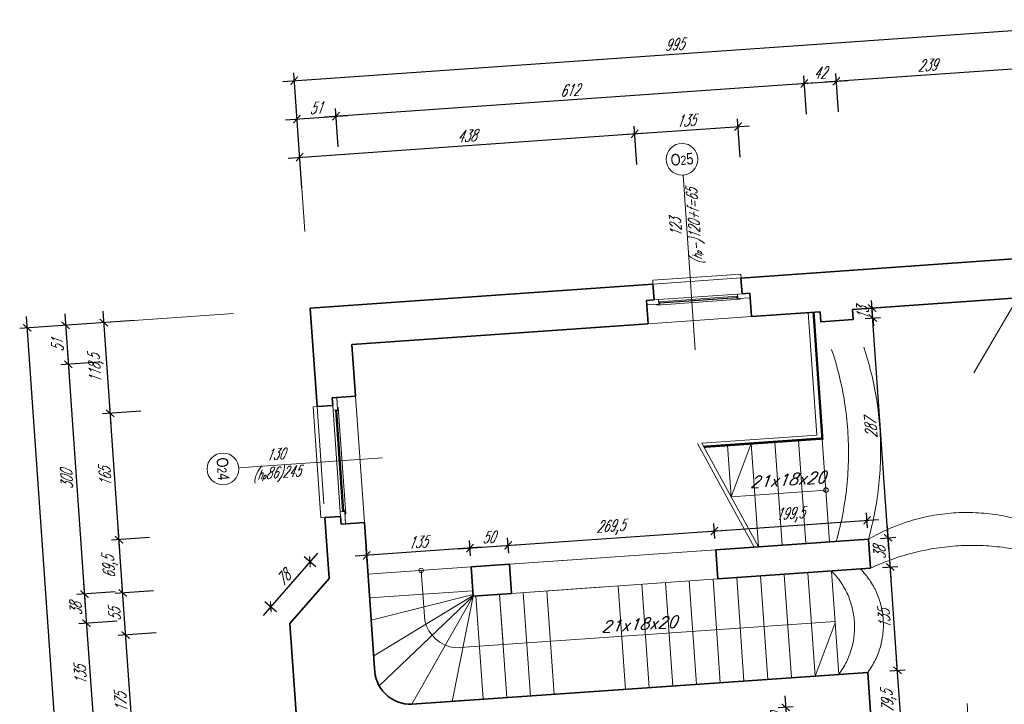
# Model space of a CAD drawing. Header units: millimetres. Extents: x 402 to 79005, y -7782 to 89952.
# Tile 160 of 256: x 21486 to 22769, y 32307 to 33199. Entities that reach past the tile are written whole.
import ezdxf

# ---------------------------------------------------------------- set-up
doc = ezdxf.new("R2010")
doc.units = ezdxf.units.MM
doc.header["$LTSCALE"] = 10
doc.linetypes.add('ACAD_ISO03W100', pattern=[30, 12, -18])
doc.linetypes.add('DASHED', pattern=[19.05, 12.7, -6.35])
doc.layers.get('0').update_dxf_attribs({"lineweight": 0})
doc.layers.get('Defpoints').update_dxf_attribs({"color": 253})
for name, color, linetype, lineweight in [('01 parter - ściany', 253, 'Continuous', 35), ('03-01_okna', 253, 'Continuous', 15), ('03_drzwi', 253, 'Continuous', 15), ('04-1_widok', 253, 'Continuous', 5), ('04-2_nad', 253, 'DASHED', 5), ('05-01_wymiary', 253, 'Continuous', 5), ('05-03_opis', 253, 'Continuous', 5), ('inw03-02_schody', 253, 'Continuous', 5), ('os', 253, 'ACAD_ISO03W100', 5)]:
    doc.layers.add(name, color=color, linetype=linetype, lineweight=lineweight)
doc.styles.add('ariel', font='ARIAL.TTF', dxfattribs={"width": 0.8})
doc.styles.add('ariel_wym', font='simplex.shx', dxfattribs={"width": 0.65, "oblique": 25})
doc.dimstyles.new('ariel 50', dxfattribs={"dimtxt": 15, "dimasz": 10, "dimexe": 10, "dimexo": 0, "dimgap": 5, "dimtad": 1, "dimdec": 1, "dimrnd": 0.5, "dimtxsty": 'ariel_wym', "dimblk": 'ARCHTICK', "dimcen": 2.5, "dimdle": 15, "dimazin": 0, "dimtfac": 1, "dimtdec": 1, "dimtix": 1, "dimtmove": 0, "dimatfit": 3, "dimldrblk": 'DOT', "dimfxl": 0, "dimarcsym": 0})
doc.dimstyles.new('ariel 50 wnętrze', dxfattribs={"dimtxt": 15, "dimasz": 10, "dimexe": 10, "dimexo": 0, "dimgap": 5, "dimtad": 1, "dimdec": 1, "dimrnd": 0.5, "dimtxsty": 'ariel_wym', "dimblk": 'ARCHTICK', "dimcen": 2.5, "dimdle": 15, "dimazin": 0, "dimtfac": 1, "dimtdec": 1, "dimtix": 1, "dimtmove": 0, "dimatfit": 3, "dimldrblk": 'DOT', "dimfxl": 0, "dimarcsym": 0})

# ---------------------------------------------------------------- blocks, each defined once
blk = doc.blocks.new('_ArchTick')
at = {"color": 0, "linetype": 'ByBlock', "const_width": 0.15}
blk.add_lwpolyline([(-0.5, -0.5), (0.5, 0.5)], dxfattribs=at)
blk = doc.blocks.new('*D1499')
at = {"layer": '05-01_wymiary', "color": 0, "lineweight": -2}
for p, q in [((21663.7, 32399.9), (21613.8, 32396.4)), ((21637.1, 32207.4), (21622.8, 32412.1)), ((21675.9, 32225.2), (21626.1, 32221.7))]:
    blk.add_line(p, q, dxfattribs=at)
at = {"layer": 'Defpoints', "color": 0}
for p in [(21837.9, 32412.1), (21623.8, 32397.1), (21917.1, 32242.1)]:
    blk.add_point(p, dxfattribs=at)
at = {"layer": '05-01_wymiary', "color": 0, "lineweight": -2, "xscale": 10, "yscale": 10, "zscale": 10}
for p, rotation in [((21623.8, 32397.1), 94.000000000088), ((21636, 32222.4), 274.000000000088)]:
    blk.add_blockref('_ArchTick', p, dxfattribs=dict(at, rotation=rotation))
at = {"layer": '05-01_wymiary', "color": 0, "insert": (21617.5, 32308.9), "char_height": 15, "attachment_point": 5, "rotation": 94, "style": 'ariel_wym'}
blk.add_mtext('175', dxfattribs=at)
blk = doc.blocks.new('_Dot')
at = {"color": 0, "linetype": 'ByBlock', "lineweight": -2}
blk.add_line((-0.5, 0), (-1, 0), dxfattribs=at)
at = {"color": 0, "linetype": 'ByBlock', "const_width": 0.5}
blk.add_lwpolyline([(-0.25, 0, 1), (0.25, 0, 1)], format="xyb", close=True, dxfattribs=at)
blk = doc.blocks.new('*D1500')
at = {"layer": '05-01_wymiary', "color": 0, "lineweight": -2}
for p, q in [((21624.9, 32382.2), (21618.9, 32467)), ((21659.9, 32454.8), (21610, 32451.3)), ((21663.7, 32399.9), (21613.8, 32396.4))]:
    blk.add_line(p, q, dxfattribs=at)
at = {"layer": 'Defpoints', "color": 0}
for p in [(21889, 32470.8), (21620, 32452), (21837.9, 32412.1)]:
    blk.add_point(p, dxfattribs=at)
at = {"layer": '05-01_wymiary', "color": 0, "lineweight": -2, "xscale": 10, "yscale": 10, "zscale": 10}
for p, rotation in [((21620, 32452), 94.00000000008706), ((21623.8, 32397.1), 274.0000000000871)]:
    blk.add_blockref('_ArchTick', p, dxfattribs=dict(at, rotation=rotation))
at = {"layer": '05-01_wymiary', "color": 0, "insert": (21609.4, 32423.7), "char_height": 15, "attachment_point": 5, "rotation": 94, "style": 'ariel_wym'}
blk.add_mtext('55', dxfattribs=at)
blk = doc.blocks.new('*D1501')
at = {"layer": '05-01_wymiary', "color": 0, "lineweight": -2}
for p, q in [((21621, 32437), (21614.1, 32536.3)), ((21655, 32524.1), (21605.2, 32520.6)), ((21659.9, 32454.8), (21610, 32451.3))]:
    blk.add_line(p, q, dxfattribs=at)
at = {"layer": 'Defpoints', "color": 0}
for p in [(21935, 32543.7), (21615.1, 32521.3), (21889, 32470.8)]:
    blk.add_point(p, dxfattribs=at)
at = {"layer": '05-01_wymiary', "color": 0, "lineweight": -2, "xscale": 10, "yscale": 10, "zscale": 10}
for p, rotation in [((21615.1, 32521.3), 94.00000000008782), ((21620, 32452), 274.0000000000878)]:
    blk.add_blockref('_ArchTick', p, dxfattribs=dict(at, rotation=rotation))
at = {"layer": '05-01_wymiary', "color": 0, "insert": (21603.7, 32485.7), "char_height": 15, "attachment_point": 5, "rotation": 94, "style": 'ariel_wym'}
blk.add_mtext('69,5', dxfattribs=at)
blk = doc.blocks.new('*D1502')
at = {"layer": '05-01_wymiary', "color": 0, "lineweight": -2}
for p, q in [((21616.2, 32506.4), (21602.6, 32700.9)), ((21643.5, 32688.7), (21593.6, 32685.2)), ((21655, 32524.1), (21605.2, 32520.6))]:
    blk.add_line(p, q, dxfattribs=at)
at = {"layer": 'Defpoints', "color": 0}
for p in [(21923.5, 32708.3), (21603.6, 32685.9), (21935, 32543.7)]:
    blk.add_point(p, dxfattribs=at)
at = {"layer": '05-01_wymiary', "color": 0, "lineweight": -2, "xscale": 10, "yscale": 10, "zscale": 10}
for p, rotation in [((21603.6, 32685.9), 94.00000000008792), ((21615.1, 32521.3), 274.0000000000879)]:
    blk.add_blockref('_ArchTick', p, dxfattribs=dict(at, rotation=rotation))
at = {"layer": '05-01_wymiary', "color": 0, "insert": (21596.9, 32602.8), "char_height": 15, "attachment_point": 5, "rotation": 94, "style": 'ariel_wym'}
blk.add_mtext('165', dxfattribs=at)
blk = doc.blocks.new('*D1503')
at = {"layer": '05-01_wymiary', "color": 0, "lineweight": -2}
for p, q in [((21604.7, 32671), (21594.3, 32819.1)), ((21635.3, 32806.9), (21585.4, 32803.4)), ((21643.5, 32688.7), (21593.6, 32685.2))]:
    blk.add_line(p, q, dxfattribs=at)
at = {"layer": 'Defpoints', "color": 0}
for p in [(21864.3, 32822.9), (21595.4, 32804.1), (21923.5, 32708.3)]:
    blk.add_point(p, dxfattribs=at)
at = {"layer": '05-01_wymiary', "color": 0, "lineweight": -2, "xscale": 10, "yscale": 10, "zscale": 10}
for p, rotation in [((21595.4, 32804.1), 94.00000000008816), ((21603.6, 32685.9), 274.0000000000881)]:
    blk.add_blockref('_ArchTick', p, dxfattribs=dict(at, rotation=rotation))
at = {"layer": '05-01_wymiary', "color": 0, "insert": (21585.6, 32744.1), "char_height": 15, "attachment_point": 5, "rotation": 94, "style": 'ariel_wym'}
blk.add_mtext('118,5', dxfattribs=at)
blk = doc.blocks.new('*D1504')
at = {"layer": '05-01_wymiary', "color": 0, "lineweight": -2}
for p, q in [((21544.4, 32815.6), (21550.1, 32734.8)), ((21585.4, 32803.4), (21535.5, 32799.9)), ((21588.9, 32752.6), (21539.1, 32749.1))]:
    blk.add_line(p, q, dxfattribs=at)
at = {"layer": 'Defpoints', "color": 0}
for p in [(21864.3, 32822.9), (21918.8, 32775.6), (21549, 32749.8)]:
    blk.add_point(p, dxfattribs=at)
at = {"layer": '05-01_wymiary', "color": 0, "lineweight": -2, "xscale": 10, "yscale": 10, "zscale": 10}
for p, rotation in [((21545.5, 32800.6), 94.00000000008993), ((21549, 32749.8), 274.0000000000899)]:
    blk.add_blockref('_ArchTick', p, dxfattribs=dict(at, rotation=rotation))
at = {"layer": '05-01_wymiary', "color": 0, "insert": (21534.8, 32774.3), "char_height": 15, "attachment_point": 5, "rotation": 94, "style": 'ariel_wym'}
blk.add_mtext('51', dxfattribs=at)
blk = doc.blocks.new('*D1505')
at = {"layer": '05-01_wymiary', "color": 0, "lineweight": -2}
for p, q in [((21548, 32764.7), (21571, 32435.5)), ((21588.9, 32752.6), (21539.1, 32749.1)), ((21609.9, 32453.3), (21560, 32449.8))]:
    blk.add_line(p, q, dxfattribs=at)
at = {"layer": 'Defpoints', "color": 0}
for p in [(21918.8, 32775.6), (22074.4, 32485.8), (21570, 32450.5)]:
    blk.add_point(p, dxfattribs=at)
at = {"layer": '05-01_wymiary', "color": 0, "lineweight": -2, "xscale": 10, "yscale": 10, "zscale": 10}
for p, rotation in [((21549, 32749.8), 94.00000000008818), ((21570, 32450.5), 274.0000000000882)]:
    blk.add_blockref('_ArchTick', p, dxfattribs=dict(at, rotation=rotation))
at = {"layer": '05-01_wymiary', "color": 0, "insert": (21547, 32599.3), "char_height": 15, "attachment_point": 5, "rotation": 94, "style": 'ariel_wym'}
blk.add_mtext('300', dxfattribs=at)
blk = doc.blocks.new('*D1506')
at = {"layer": '05-01_wymiary', "color": 0, "lineweight": -2}
for p, q in [((21568.9, 32465.5), (21573.7, 32397.6)), ((21609.9, 32453.3), (21560, 32449.8)), ((21612.5, 32415.4), (21562.6, 32411.9))]:
    blk.add_line(p, q, dxfattribs=at)
at = {"layer": 'Defpoints', "color": 0}
for p in [(22074.4, 32485.8), (22080.3, 32448.1), (21572.6, 32412.6)]:
    blk.add_point(p, dxfattribs=at)
at = {"layer": '05-01_wymiary', "color": 0, "lineweight": -2, "xscale": 10, "yscale": 10, "zscale": 10}
for p, rotation in [((21570, 32450.5), 94.00000000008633), ((21572.6, 32412.6), 274.0000000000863)]:
    blk.add_blockref('_ArchTick', p, dxfattribs=dict(at, rotation=rotation))
at = {"layer": '05-01_wymiary', "color": 0, "insert": (21558.8, 32430.7), "char_height": 15, "attachment_point": 5, "rotation": 94, "style": 'ariel_wym'}
blk.add_mtext('38', dxfattribs=at)
blk = doc.blocks.new('*D1507')
at = {"layer": '05-01_wymiary', "color": 0, "lineweight": -2}
for p, q in [((21571.6, 32427.6), (21583.1, 32263)), ((21612.5, 32415.4), (21562.6, 32411.9)), ((21621.9, 32280.7), (21572.1, 32277.2))]:
    blk.add_line(p, q, dxfattribs=at)
at = {"layer": 'Defpoints', "color": 0}
for p in [(22080.3, 32448.1), (21996.7, 32306.9), (21582, 32277.9)]:
    blk.add_point(p, dxfattribs=at)
at = {"layer": '05-01_wymiary', "color": 0, "lineweight": -2, "xscale": 10, "yscale": 10, "zscale": 10}
for p, rotation in [((21572.6, 32412.6), 94.00000000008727), ((21582, 32277.9), 274.0000000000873)]:
    blk.add_blockref('_ArchTick', p, dxfattribs=dict(at, rotation=rotation))
at = {"layer": '05-01_wymiary', "color": 0, "insert": (21564.9, 32344.4), "char_height": 15, "attachment_point": 5, "rotation": 94, "style": 'ariel_wym'}
blk.add_mtext('135', dxfattribs=at)
blk = doc.blocks.new('*D1529')
at = {"layer": '05-01_wymiary', "color": 0, "lineweight": -2}
for p, q in [((21803.8, 28390.3), (21494.6, 32812.1)), ((21535.5, 32799.9), (21485.6, 32796.5)), ((21842.6, 28408), (21792.7, 28404.5))]:
    blk.add_line(p, q, dxfattribs=at)
at = {"layer": 'Defpoints', "color": 0}
for p in [(21864.3, 32822.9), (21495.6, 32797.2), (22246.2, 28436.2)]:
    blk.add_point(p, dxfattribs=at)
at = {"layer": '05-01_wymiary', "color": 0, "lineweight": -2, "xscale": 10, "yscale": 10, "zscale": 10}
for p, rotation in [((21495.6, 32797.2), 94.00000000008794), ((21802.7, 28405.2), 274.0000000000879)]:
    blk.add_blockref('_ArchTick', p, dxfattribs=dict(at, rotation=rotation))
at = {"layer": '05-01_wymiary', "color": 0, "insert": (21635.3, 30600.2), "char_height": 15, "attachment_point": 5, "rotation": 94, "style": 'ariel_wym'}
blk.add_mtext('4402,5', dxfattribs=at)
blk = doc.blocks.new('*D1530')
at = {"layer": '05-01_wymiary', "color": 0, "lineweight": -2}
for p, q in [((22290.3, 33010.2), (22286.8, 33060.1)), ((21835.6, 33018.5), (22302.5, 33051.2)), ((21853.4, 32979.7), (21849.9, 33029.5))]:
    blk.add_line(p, q, dxfattribs=at)
at = {"layer": 'Defpoints', "color": 0}
for p in [(22287.5, 33050.1), (21864.3, 32822.9), (22304.8, 32802.6)]:
    blk.add_point(p, dxfattribs=at)
at = {"layer": '05-01_wymiary', "color": 0, "lineweight": -2, "xscale": 10, "yscale": 10, "zscale": 10}
for p, rotation in [((22287.5, 33050.1), 3.999999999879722), ((21850.6, 33019.6), 183.9999999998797)]:
    blk.add_blockref('_ArchTick', p, dxfattribs=dict(at, rotation=rotation))
at = {"layer": '05-01_wymiary', "color": 0, "insert": (22068.2, 33047.3), "char_height": 15, "attachment_point": 5, "rotation": 4, "style": 'ariel_wym'}
blk.add_mtext('438', dxfattribs=at)
blk = doc.blocks.new('*D1531')
at = {"layer": '05-01_wymiary', "color": 0, "lineweight": -2}
for p, q in [((22425, 33019.6), (22421.5, 33069.5)), ((22272.6, 33049.1), (22437.2, 33060.6)), ((22290.3, 33010.2), (22286.8, 33060.1))]:
    blk.add_line(p, q, dxfattribs=at)
at = {"layer": 'Defpoints', "color": 0}
for p in [(22422.2, 33059.5), (22439.5, 32812), (22304.8, 32802.6)]:
    blk.add_point(p, dxfattribs=at)
at = {"layer": '05-01_wymiary', "color": 0, "lineweight": -2, "xscale": 10, "yscale": 10, "zscale": 10}
for p, rotation in [((22287.5, 33050.1), 183.9999999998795), ((22422.2, 33059.5), 3.99999999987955)]:
    blk.add_blockref('_ArchTick', p, dxfattribs=dict(at, rotation=rotation))
at = {"layer": '05-01_wymiary', "color": 0, "insert": (22354, 33067.3), "char_height": 15, "attachment_point": 5, "rotation": 4, "style": 'ariel_wym'}
blk.add_mtext('135', dxfattribs=at)
blk = doc.blocks.new('*D1533')
at = {"layer": '05-01_wymiary', "color": 0, "lineweight": -2}
for p, q in [((21900.8, 33033.1), (21897.3, 33083)), ((21832.1, 33068.4), (21912.9, 33074)), ((21849.9, 33029.5), (21846.4, 33079.4))]:
    blk.add_line(p, q, dxfattribs=at)
at = {"layer": 'Defpoints', "color": 0}
for p in [(21898, 33073), (21864.3, 32822.9), (21918.8, 32775.6)]:
    blk.add_point(p, dxfattribs=at)
at = {"layer": '05-01_wymiary', "color": 0, "lineweight": -2, "xscale": 10, "yscale": 10, "zscale": 10}
for p, rotation in [((21847.1, 33069.4), 183.9999999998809), ((21898, 33073), 3.999999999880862)]:
    blk.add_blockref('_ArchTick', p, dxfattribs=dict(at, rotation=rotation))
at = {"layer": '05-01_wymiary', "color": 0, "insert": (21871.7, 33083.7), "char_height": 15, "attachment_point": 5, "rotation": 4, "style": 'ariel_wym'}
blk.add_mtext('51', dxfattribs=at)
blk = doc.blocks.new('*D1534')
at = {"layer": '05-01_wymiary', "color": 0, "lineweight": -2}
for p, q in [((22511.3, 33075.8), (22507.8, 33125.7)), ((21883, 33072), (22523.4, 33116.7)), ((21900.8, 33033.1), (21897.3, 33083))]:
    blk.add_line(p, q, dxfattribs=at)
at = {"layer": 'Defpoints', "color": 0}
for p in [(22508.5, 33115.7), (22529.3, 32818.3), (21918.8, 32775.6)]:
    blk.add_point(p, dxfattribs=at)
at = {"layer": '05-01_wymiary', "color": 0, "lineweight": -2, "xscale": 10, "yscale": 10, "zscale": 10}
for p, rotation in [((22508.5, 33115.7), 3.99999999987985), ((21898, 33073), 183.9999999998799)]:
    blk.add_blockref('_ArchTick', p, dxfattribs=dict(at, rotation=rotation))
at = {"layer": '05-01_wymiary', "color": 0, "insert": (22202.4, 33106.8), "char_height": 15, "attachment_point": 5, "rotation": 4, "style": 'ariel_wym'}
blk.add_mtext('612', dxfattribs=at)
blk = doc.blocks.new('*D1535')
at = {"layer": '05-01_wymiary', "color": 0, "lineweight": -2}
for p, q in [((22493.5, 33114.6), (22565.3, 33119.7)), ((22511.3, 33075.8), (22507.8, 33125.7)), ((22553.2, 33078.7), (22549.7, 33128.6))]:
    blk.add_line(p, q, dxfattribs=at)
at = {"layer": 'Defpoints', "color": 0}
for p in [(22550.4, 33118.6), (22529.3, 32818.3), (22571.2, 32821.2)]:
    blk.add_point(p, dxfattribs=at)
at = {"layer": '05-01_wymiary', "color": 0, "lineweight": -2, "xscale": 10, "yscale": 10, "zscale": 10}
for p, rotation in [((22508.5, 33115.7), 183.9999999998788), ((22550.4, 33118.6), 3.999999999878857)]:
    blk.add_blockref('_ArchTick', p, dxfattribs=dict(at, rotation=rotation))
at = {"layer": '05-01_wymiary', "color": 0, "insert": (22528.6, 33129.6), "char_height": 15, "attachment_point": 5, "rotation": 4, "style": 'ariel_wym'}
blk.add_mtext('42', dxfattribs=at)
blk = doc.blocks.new('*D1536')
at = {"layer": '05-01_wymiary', "color": 0, "lineweight": -2}
for p, q in [((22791.6, 33095.4), (22788.1, 33145.3)), ((22535.4, 33117.6), (22803.8, 33136.3)), ((22553.2, 33078.7), (22549.7, 33128.6))]:
    blk.add_line(p, q, dxfattribs=at)
at = {"layer": 'Defpoints', "color": 0}
for p in [(22788.8, 33135.3), (22809.6, 32837.9), (22571.2, 32821.2)]:
    blk.add_point(p, dxfattribs=at)
at = {"layer": '05-01_wymiary', "color": 0, "lineweight": -2, "xscale": 10, "yscale": 10, "zscale": 10}
for p, rotation in [((22788.8, 33135.3), 3.999999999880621), ((22550.4, 33118.6), 183.9999999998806)]:
    blk.add_blockref('_ArchTick', p, dxfattribs=dict(at, rotation=rotation))
at = {"layer": '05-01_wymiary', "color": 0, "insert": (22668.7, 33139.4), "char_height": 15, "attachment_point": 5, "rotation": 4, "style": 'ariel_wym'}
blk.add_mtext('239', dxfattribs=at)
blk = doc.blocks.new('*D1538')
at = {"layer": '05-01_wymiary', "color": 0, "lineweight": -2}
for p, q in [((22839, 33148.8), (22835.5, 33198.7)), ((21828.7, 33118.3), (22851.2, 33189.8)), ((21846.4, 33079.4), (21842.9, 33129.3))]:
    blk.add_line(p, q, dxfattribs=at)
at = {"layer": 'Defpoints', "color": 0}
for p in [(22836.2, 33188.7), (22856.9, 32892.4), (21864.3, 32822.9)]:
    blk.add_point(p, dxfattribs=at)
at = {"layer": '05-01_wymiary', "color": 0, "lineweight": -2, "xscale": 10, "yscale": 10, "zscale": 10}
for p, rotation in [((22836.2, 33188.7), 3.999999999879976), ((21843.6, 33119.3), 183.9999999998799)]:
    blk.add_blockref('_ArchTick', p, dxfattribs=dict(at, rotation=rotation))
at = {"layer": '05-01_wymiary', "color": 0, "insert": (22339, 33166.5), "char_height": 15, "attachment_point": 5, "rotation": 4, "style": 'ariel_wym'}
blk.add_mtext('995', dxfattribs=at)
blk = doc.blocks.new('*D1666')
at = {"layer": '05-01_wymiary', "color": 0, "lineweight": -2}
for p, q in [((22636.6, 32256.9), (22628.9, 32366.2)), ((22620, 32350.5), (22639.9, 32351.9)), ((22625.5, 32271.1), (22645.5, 32272.5))]:
    blk.add_line(p, q, dxfattribs=at)
at = {"layer": 'Defpoints', "color": 0}
for p in [(22630, 32351.2), (22591.2, 32348.5), (22613.2, 32270.3)]:
    blk.add_point(p, dxfattribs=at)
at = {"layer": '05-01_wymiary', "color": 0, "lineweight": -2, "xscale": 10, "yscale": 10, "zscale": 10}
for p, rotation in [((22630, 32351.2), 94.00000000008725), ((22635.5, 32271.8), 274.0000000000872)]:
    blk.add_blockref('_ArchTick', p, dxfattribs=dict(at, rotation=rotation))
at = {"layer": '05-01_wymiary', "color": 0, "insert": (22618.8, 32310.5), "char_height": 15, "attachment_point": 5, "rotation": 94, "style": 'ariel_wym'}
blk.add_mtext('79,5', dxfattribs=at)
blk = doc.blocks.new('*D1667')
at = {"layer": '05-01_wymiary', "color": 0, "lineweight": -2}
for p, q in [((22631, 32336.2), (22619.5, 32500.8)), ((22610.6, 32485.2), (22630.5, 32486.6)), ((22620, 32350.5), (22639.9, 32351.9))]:
    blk.add_line(p, q, dxfattribs=at)
at = {"layer": 'Defpoints', "color": 0}
for p in [(22594.8, 32484.1), (22620.5, 32485.9), (22591.2, 32348.5)]:
    blk.add_point(p, dxfattribs=at)
at = {"layer": '05-01_wymiary', "color": 0, "lineweight": -2, "xscale": 10, "yscale": 10, "zscale": 10}
for p, rotation in [((22620.5, 32485.9), 94.00000000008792), ((22630, 32351.2), 274.0000000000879)]:
    blk.add_blockref('_ArchTick', p, dxfattribs=dict(at, rotation=rotation))
at = {"layer": '05-01_wymiary', "color": 0, "insert": (22612.8, 32417.7), "char_height": 15, "attachment_point": 5, "rotation": 94, "style": 'ariel_wym'}
blk.add_mtext('135', dxfattribs=at)
blk = doc.blocks.new('*D1668')
at = {"layer": '05-01_wymiary', "color": 0, "lineweight": -2}
for p, q in [((22621.6, 32470.9), (22616.8, 32538.7)), ((22607.9, 32523.1), (22627.9, 32524.5)), ((22610.6, 32485.2), (22630.5, 32486.6))]:
    blk.add_line(p, q, dxfattribs=at)
at = {"layer": 'Defpoints', "color": 0}
for p in [(22592.1, 32522), (22617.9, 32523.8), (22594.8, 32484.1)]:
    blk.add_point(p, dxfattribs=at)
at = {"layer": '05-01_wymiary', "color": 0, "lineweight": -2, "xscale": 10, "yscale": 10, "zscale": 10}
for p, rotation in [((22617.9, 32523.8), 94.00000000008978), ((22620.5, 32485.9), 274.0000000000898)]:
    blk.add_blockref('_ArchTick', p, dxfattribs=dict(at, rotation=rotation))
at = {"layer": '05-01_wymiary', "color": 0, "insert": (22606.7, 32504), "char_height": 15, "attachment_point": 5, "rotation": 94, "style": 'ariel_wym'}
blk.add_mtext('38', dxfattribs=at)
blk = doc.blocks.new('*D1669')
at = {"layer": '05-01_wymiary', "color": 0, "lineweight": -2}
for p, q in [((22618.9, 32508.8), (22596.8, 32825)), ((22587.9, 32809.4), (22607.8, 32810.8)), ((22607.9, 32523.1), (22627.9, 32524.5))]:
    blk.add_line(p, q, dxfattribs=at)
at = {"layer": 'Defpoints', "color": 0}
for p in [(22572.1, 32808.3), (22597.9, 32810.1), (22592.1, 32522)]:
    blk.add_point(p, dxfattribs=at)
at = {"layer": '05-01_wymiary', "color": 0, "lineweight": -2, "xscale": 10, "yscale": 10, "zscale": 10}
for p, rotation in [((22597.9, 32810.1), 94.00000000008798), ((22617.9, 32523.8), 274.000000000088)]:
    blk.add_blockref('_ArchTick', p, dxfattribs=dict(at, rotation=rotation))
at = {"layer": '05-01_wymiary', "color": 0, "insert": (22595.4, 32666.1), "char_height": 15, "attachment_point": 5, "rotation": 94, "style": 'ariel_wym'}
blk.add_mtext('287', dxfattribs=at)
blk = doc.blocks.new('*D1670')
at = {"layer": '05-01_wymiary', "color": 0, "lineweight": -2}
for p, q in [((22587, 32822.4), (22606.9, 32823.7)), ((22597, 32823), (22596.3, 32833)), ((22587.9, 32809.4), (22607.8, 32810.8)), ((22597.9, 32810.1), (22597, 32823)), ((22597.9, 32810.1), (22598.6, 32800.1))]:
    blk.add_line(p, q, dxfattribs=at)
at = {"layer": 'Defpoints', "color": 0}
for p in [(22571.2, 32821.2), (22597, 32823), (22572.1, 32808.3)]:
    blk.add_point(p, dxfattribs=at)
at = {"layer": '05-01_wymiary', "color": 0, "lineweight": -2, "xscale": 10, "yscale": 10, "zscale": 10}
for p, rotation in [((22597, 32823), 274.00000000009), ((22597.9, 32810.1), 94.00000000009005)]:
    blk.add_blockref('_ArchTick', p, dxfattribs=dict(at, rotation=rotation))
at = {"layer": '05-01_wymiary', "color": 0, "insert": (22584.9, 32815.7), "char_height": 15, "attachment_point": 5, "rotation": 94, "style": 'ariel_wym'}
blk.add_mtext('13', dxfattribs=at)
blk = doc.blocks.new('*D1686')
at = {"layer": '05-01_wymiary', "color": 0, "lineweight": -2}
for p, q in [((22483.2, 32317.8), (22487.4, 32258)), ((22494.2, 32303.6), (22474.3, 32302.2)), ((22486.3, 32272.9), (22476.4, 32272.2))]:
    blk.add_line(p, q, dxfattribs=at)
at = {"layer": 'Defpoints', "color": 0}
for p in [(22516, 32305.1), (22486.3, 32272.9), (22486.3, 32272.9)]:
    blk.add_point(p, dxfattribs=at)
at = {"layer": '05-01_wymiary', "color": 0, "lineweight": -2, "xscale": 10, "yscale": 10, "zscale": 10}
for p, rotation in [((22484.3, 32302.9), 94.00000000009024), ((22486.3, 32272.9), 274.0000000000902)]:
    blk.add_blockref('_ArchTick', p, dxfattribs=dict(at, rotation=rotation))
at = {"layer": '05-01_wymiary', "color": 0, "insert": (22472.8, 32287), "char_height": 15, "attachment_point": 5, "rotation": 94, "style": 'ariel_wym'}
blk.add_mtext('30', dxfattribs=at)
blk = doc.blocks.new('*D1719')
at = {"layer": '05-01_wymiary', "color": 0, "lineweight": -2}
for p, q in [((22073.3, 32500.4), (22072, 32520.3)), ((22123.2, 32503.9), (22121.8, 32523.8)), ((22057.7, 32509.3), (22137.5, 32514.9))]:
    blk.add_line(p, q, dxfattribs=at)
at = {"layer": 'Defpoints', "color": 0}
for p in [(22122.5, 32513.9), (22074.4, 32485.8), (22124.2, 32489.3)]:
    blk.add_point(p, dxfattribs=at)
at = {"layer": '05-01_wymiary', "color": 0, "lineweight": -2, "xscale": 10, "yscale": 10, "zscale": 10}
for p, rotation in [((22072.7, 32510.4), 183.9999999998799), ((22122.5, 32513.9), 3.999999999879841)]:
    blk.add_blockref('_ArchTick', p, dxfattribs=dict(at, rotation=rotation))
at = {"layer": '05-01_wymiary', "color": 0, "insert": (22096.7, 32524.6), "char_height": 15, "attachment_point": 5, "rotation": 4, "style": 'ariel_wym'}
blk.add_mtext('50', dxfattribs=at)
blk = doc.blocks.new('*D1720')
at = {"layer": '05-01_wymiary', "color": 0, "lineweight": -2}
for p, q in [((22392, 32522.7), (22390.6, 32542.6)), ((22107.6, 32512.8), (22406.2, 32533.7)), ((22123.2, 32503.9), (22121.8, 32523.8))]:
    blk.add_line(p, q, dxfattribs=at)
at = {"layer": 'Defpoints', "color": 0}
for p in [(22391.3, 32532.6), (22393, 32508.1), (22124.2, 32489.3)]:
    blk.add_point(p, dxfattribs=at)
at = {"layer": '05-01_wymiary', "color": 0, "lineweight": -2, "xscale": 10, "yscale": 10, "zscale": 10}
for p, rotation in [((22391.3, 32532.6), 3.99999999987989), ((22122.5, 32513.9), 183.9999999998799)]:
    blk.add_blockref('_ArchTick', p, dxfattribs=dict(at, rotation=rotation))
at = {"layer": '05-01_wymiary', "color": 0, "insert": (22255.9, 32537.1), "char_height": 15, "attachment_point": 5, "rotation": 4, "style": 'ariel_wym'}
blk.add_mtext('269,5', dxfattribs=at)
blk = doc.blocks.new('*D1721')
at = {"layer": '05-01_wymiary', "color": 0, "lineweight": -2}
for p, q in [((22591.1, 32536.6), (22589.7, 32556.5)), ((22376.3, 32531.6), (22605.3, 32547.6)), ((22392, 32522.7), (22390.6, 32542.6))]:
    blk.add_line(p, q, dxfattribs=at)
at = {"layer": 'Defpoints', "color": 0}
for p in [(22590.4, 32546.6), (22592.1, 32522), (22393, 32508.1)]:
    blk.add_point(p, dxfattribs=at)
at = {"layer": '05-01_wymiary', "color": 0, "lineweight": -2, "xscale": 10, "yscale": 10, "zscale": 10}
for p, rotation in [((22590.4, 32546.6), 3.999999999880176), ((22391.3, 32532.6), 183.9999999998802)]:
    blk.add_blockref('_ArchTick', p, dxfattribs=dict(at, rotation=rotation))
at = {"layer": '05-01_wymiary', "color": 0, "insert": (22489.9, 32553.5), "char_height": 15, "attachment_point": 5, "rotation": 4, "style": 'ariel_wym'}
blk.add_mtext('199,5', dxfattribs=at)
blk = doc.blocks.new('*D1722')
at = {"layer": '05-01_wymiary', "color": 0, "lineweight": -2}
for p, q in [((22073.3, 32500.4), (22072, 32520.3)), ((22087.6, 32511.4), (21923, 32499.9)), ((21938.7, 32491), (21937.3, 32510.9))]:
    blk.add_line(p, q, dxfattribs=at)
at = {"layer": 'Defpoints', "color": 0}
for p in [(21938, 32500.9), (22074.4, 32485.8), (21939.7, 32476.4)]:
    blk.add_point(p, dxfattribs=at)
at = {"layer": '05-01_wymiary', "color": 0, "lineweight": -2, "xscale": 10, "yscale": 10, "zscale": 10}
for p, rotation in [((22072.7, 32510.4), 3.99999999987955), ((21938, 32500.9), 183.9999999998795)]:
    blk.add_blockref('_ArchTick', p, dxfattribs=dict(at, rotation=rotation))
at = {"layer": '05-01_wymiary', "color": 0, "insert": (22004.4, 32518.1), "char_height": 15, "attachment_point": 5, "rotation": 4, "style": 'ariel_wym'}
blk.add_mtext('135', dxfattribs=at)
blk = doc.blocks.new('*D1723')
at = {"layer": '05-01_wymiary', "color": 0, "lineweight": -2}
for p, q in [((21873.9, 32503.8), (21803.2, 32422.5)), ((21871.6, 32485.9), (21856.5, 32499)), ((21820.5, 32427.2), (21805.4, 32440.3))]:
    blk.add_line(p, q, dxfattribs=at)
at = {"layer": 'Defpoints', "color": 0}
for p in [(21889, 32470.8), (21813, 32433.8), (21837.9, 32412.1)]:
    blk.add_point(p, dxfattribs=at)
at = {"layer": '05-01_wymiary', "color": 0, "lineweight": -2, "xscale": 10, "yscale": 10, "zscale": 10}
for p, rotation in [((21864, 32492.5), 48.99999999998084), ((21813, 32433.8), 228.9999999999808)]:
    blk.add_blockref('_ArchTick', p, dxfattribs=dict(at, rotation=rotation))
at = {"layer": '05-01_wymiary', "color": 0, "insert": (21829.1, 32471.3), "char_height": 15, "attachment_point": 5, "rotation": 49, "style": 'ariel_wym'}
blk.add_mtext('78', dxfattribs=at)

msp = doc.modelspace()

# ---------------------------------------------------------------- linework, layer by layer
at = {"layer": '01 parter - ściany'}
for p, q in [((22425.967, 32862.215), (22856.914, 32892.35)), ((22427.397, 32841.765), (22425.967, 32862.215)), ((21864.338, 32822.943), (22311.247, 32854.193)), ((22312.677, 32833.743), (22311.247, 32854.193)), ((22427.397, 32841.765), (22437.372, 32842.463)), ((22439.5, 32812.037), (22437.372, 32842.463)), ((22571.178, 32821.245), (22809.596, 32837.917)), ((22302.701, 32833.046), (22312.677, 32833.743)), ((22304.829, 32802.62), (22302.701, 32833.046)), ((21873.302, 32694.756), (21864.338, 32822.943)), ((22439.5, 32812.037), (22529.281, 32818.315)), ((22530.188, 32805.347), (22529.281, 32818.315)), ((22571.178, 32821.245), (22572.085, 32808.277)), ((21918.772, 32775.624), (22304.829, 32802.62)), ((22572.085, 32808.277), (22530.188, 32805.347)), ((21923.48, 32708.289), (21918.772, 32775.624)), ((21923.48, 32708.289), (21893.054, 32706.161)), ((21893.752, 32696.186), (21873.302, 32694.756)), ((21893.054, 32706.161), (21893.752, 32696.186)), ((21903.867, 32551.539), (21883.417, 32550.109)), ((21888.962, 32470.802), (21883.417, 32550.109)), ((21904.564, 32541.563), (21903.867, 32551.539)), ((21934.99, 32543.691), (21904.564, 32541.563)), ((21948.241, 32354.189), (21934.99, 32543.691)), ((22393.001, 32508.053), (22592.105, 32521.976)), ((22594.756, 32484.068), (22592.105, 32521.976)), ((22395.651, 32470.146), (22393.001, 32508.053)), ((22074.37, 32485.772), (22124.248, 32489.26)), ((22077.02, 32447.865), (22074.37, 32485.772)), ((22126.899, 32451.353), (22124.248, 32489.26)), ((22395.651, 32470.146), (22594.756, 32484.068)), ((21888.962, 32470.802), (21837.933, 32412.1)), ((22077.02, 32447.865), (22126.899, 32451.353)), ((21850.845, 32227.435), (21837.933, 32412.1)), ((21996.665, 32306.916), (22591.205, 32348.49)), ((22596.337, 32275.093), (22591.205, 32348.49)), ((22034.686, 32309.575), (22064.613, 32311.668))]:
    msp.add_line(p, q, dxfattribs=at)
msp.add_arc((21995.444, 32354.103), 47.203, 179.896242, 271.482483, dxfattribs=at)
at = {"layer": '03-01_okna', "linetype": 'Continuous', "lineweight": 0}
for p, q in [((22425.671, 32867.238), (22310.896, 32859.212)), ((22426.02, 32862.25), (22425.671, 32867.238)), ((22311.245, 32854.224), (22310.896, 32859.212)), ((22318.662, 32834.169), (22421.41, 32841.37)), ((22421.62, 32838.377), (22318.872, 32831.177)), ((22420.728, 32836.811), (22319.975, 32829.751)), ((22420.904, 32834.317), (22420.623, 32838.307)), ((22320.151, 32827.257), (22319.87, 32831.247)), ((22420.763, 32836.312), (22320.01, 32829.252)), ((21873.298, 32694.811), (21868.31, 32694.461)), ((21868.31, 32694.461), (21878.429, 32549.76)), ((21903.471, 32557.526), (21894.178, 32690.201)), ((21897.171, 32690.411), (21906.464, 32557.736)), ((21901.231, 32689.695), (21897.241, 32689.414)), ((21898.737, 32689.519), (21907.89, 32558.839)), ((21899.236, 32689.554), (21908.389, 32558.874)), ((21910.384, 32559.015), (21906.394, 32558.734))]:
    msp.add_line(p, q, dxfattribs=at)
at = {"layer": '03-01_okna', "linetype": 'DASHED'}
for p, q in [((22426.02, 32862.25), (22311.245, 32854.224)), ((21873.298, 32694.811), (21883.417, 32550.109)), ((21878.429, 32549.76), (21883.417, 32550.109))]:
    msp.add_line(p, q, dxfattribs=at)
at = {"layer": '03-01_okna', "linetype": 'Continuous', "lineweight": 0}
for points in [[(22421.831, 32835.385), (22437.792, 32836.508), (22437.37, 32842.493), (22421.41, 32841.37)], [(22303.123, 32827.061), (22319.083, 32828.184), (22318.662, 32834.169), (22302.701, 32833.046)], [(21900.163, 32690.622), (21899.04, 32706.582), (21893.054, 32706.161), (21894.178, 32690.201)], [(21910.58, 32541.987), (21909.457, 32557.947), (21903.471, 32557.526), (21904.595, 32541.565)]]:
    msp.add_lwpolyline(points, close=True, dxfattribs=at)
for points in [[(22424.824, 32835.595), (22424.894, 32834.598), (22316.161, 32826.976), (22316.091, 32827.973)], [(21899.952, 32693.615), (21900.95, 32693.685), (21910.665, 32555.025), (21909.667, 32554.954)]]:
    msp.add_lwpolyline(points, dxfattribs=at)
at = {"layer": '03_drzwi'}
msp.add_line((22720.928, 32308.086), (22728.135, 32170.512), dxfattribs=at)
at = {"layer": '04-1_widok'}
for p, q in [((22304.827, 32802.651), (22439.498, 32812.068)), ((21934.99, 32543.691), (21923.48, 32708.289))]:
    msp.add_line(p, q, dxfattribs=at)
at = {"layer": '04-2_nad', "ltscale": 2}
for centre, radius, start, end in [((22141.825, 32634.34), 424.345, 344.234688, 23.765312), ((22183.723, 32637.269), 424.345, 344.234688, 23.765312), ((22720.811, 32301.327), 255.443, 67.744863, 120.255137), ((22727.699, 32202.822), 311.084, 72.700336, 115.299664), ((22470.435, 32407.71), 103.625, 323.353726, 44.646274), ((22508.063, 32410.341), 103.625, 323.353726, 44.646274)]:
    msp.add_arc(centre, radius, start, end, dxfattribs=at)
at = {"layer": '05-01_wymiary'}
for p, q in [((21842.916, 33129.293), (21857.363, 32922.699)), ((21485.625, 32796.46), (21764.582, 32815.967))]:
    msp.add_line(p, q, dxfattribs=at)
at = {"layer": '05-03_opis'}
msp.add_line((22729.722, 32738.666), (22918.836, 33063.556), dxfattribs=at)
at = {"layer": '05-03_opis', "lineweight": 0}
for p, q in [((22366.461, 32768.859), (22350.563, 32996.221)), ((21958.77, 32628.082), (21771.21, 32614.967))]:
    msp.add_line(p, q, dxfattribs=at)
for centre in [(22349.12, 33016.859), (21750.572, 32613.524)]:
    msp.add_circle(centre, 20.689, dxfattribs=at)
at = {"layer": 'inw03-02_schody'}
for p, q in [((22524.697, 32657.589), (22513.535, 32817.214)), ((22374.838, 32647.11), (22524.697, 32657.589)), ((22531.54, 32658.067), (22541.509, 32518.438)), ((22369.349, 32646.726), (22443.247, 32511.567)), ((22374.838, 32647.11), (22448.736, 32511.95)), ((22408.394, 32644.459), (22413.103, 32577.124)), ((22413.024, 32577.268), (22439.318, 32646.622)), ((22439.318, 32646.622), (22448.742, 32511.853)), ((22470.243, 32648.784), (22479.665, 32514.048)), ((22501.167, 32650.946), (22510.587, 32516.243)), ((22413.024, 32577.268), (22536.839, 32585.926)), ((22124.248, 32489.26), (22393.001, 32508.053)), ((22232.264, 32496.813), (22232.278, 32496.619)), ((21939.699, 32476.355), (22074.37, 32485.772)), ((22013.625, 32415.479), (22009.029, 32481.203)), ((22513.235, 32478.368), (22522.655, 32343.664)), ((22553.577, 32345.859), (22544.16, 32480.53)), ((22395.651, 32470.146), (22126.899, 32451.353)), ((22327.688, 32465.393), (22337.121, 32330.496)), ((22358.613, 32467.556), (22368.044, 32332.691)), ((22389.537, 32469.718), (22398.966, 32334.885)), ((22420.462, 32471.881), (22429.888, 32337.08)), ((22451.386, 32474.043), (22460.81, 32339.275)), ((22482.311, 32476.205), (22491.732, 32341.47)), ((22076.532, 32454.848), (21941.861, 32445.431)), ((22142.142, 32452.419), (22151.592, 32317.278)), ((22173.066, 32454.581), (22182.51, 32319.522)), ((22265.839, 32461.068), (22275.277, 32326.106)), ((22296.764, 32463.231), (22306.199, 32328.301)), ((22076.874, 32449.961), (21943.892, 32416.383)), ((22076.953, 32448.822), (21947.141, 32369.916)), ((22077.02, 32447.865), (21954.187, 32331.17)), ((22077.02, 32447.865), (21996.665, 32306.916)), ((22077.02, 32447.865), (22049.65, 32310.621)), ((22080.293, 32448.094), (22089.711, 32313.423)), ((22111.217, 32450.256), (22120.65, 32315.359)), ((22111.217, 32450.256), (22115.802, 32384.689)), ((22053.204, 32380.447), (22548.747, 32414.936)), ((22548.868, 32413.195), (22522.655, 32343.664))]:
    msp.add_line(p, q, dxfattribs=at)
at = {"layer": 'inw03-02_schody', "const_width": 3}
msp.add_lwpolyline([(22377.204, 32642.278), (22532.092, 32653.109), (22520.582, 32817.707)], dxfattribs=at)
at = {"layer": 'inw03-02_schody'}
for centre in [(22536.839, 32585.926), (22009.029, 32481.203)]:
    msp.add_circle(centre, 3, dxfattribs=at)
msp.add_arc((22059.337, 32427.25), 47.203, 194.440072, 262.534832, dxfattribs=at)
at = {"layer": 'os'}
for p, q in [((22124.248, 32489.26), (22393.001, 32508.053)), ((22126.899, 32451.353), (22395.651, 32470.146))]:
    msp.add_line(p, q, dxfattribs=at)

# ---------------------------------------------------------------- texts
at = {"layer": '05-03_opis', "lineweight": 0, "attachment_point": 5}
for s, insert, char_height, width, rotation, style in [('O{\\H0.8x;2}5', (22349.12, 33016.859), 15, 75.19353, 4, 'ariel'), ('123\\P({\\H0.8333x;h\\H0.6x;p}-)120+f=65', (22355.288, 32928.645), 14.4, 62.66128, 94, 'ariel_wym'), ('130\\P({\\H0.8333x;h\\H0.6x;p}86)245', (21819.974, 32618.377), 14.4, 62.66128, 4, 'ariel_wym'), ('O{\\H0.8x;2}4', (21750.572, 32613.524), 15, 75.19353, 274, 'ariel'), ('{\\W1;21x18x20}', (22486.73, 32599.533), 15, 55, 4, 'ariel_wym'), ('{\\W1;21x18x20}', (22292.784, 32411.163), 15, 55, 4, 'ariel_wym')]:
    msp.add_mtext(s, dxfattribs=dict(at, insert=insert, char_height=char_height, width=width, rotation=rotation, style=style))

# ---------------------------------------------------------------- dimensions: what is measured, and where the dimension line sits
at = {"layer": '05-01_wymiary'}
for base, p1, p2, angle, dimstyle, picture, middle in [((22836.19, 33188.725), (21864.338, 32822.943), (22856.914, 32892.35), 4, 'ariel 50', '*D1538', (22339.03, 33166.491)), ((21897.977, 33072.997), (21864.338, 32822.943), (21918.772, 32775.624), 4, 'ariel 50', '*D1533', (21871.667, 33083.688)), ((22287.522, 33050.114), (21864.338, 32822.943), (22304.829, 32802.62), 4, 'ariel 50', '*D1530', (22068.184, 33047.307)), ((21495.6, 32797.158), (22246.181, 28436.237), (21864.338, 32822.943), 94, 'ariel 50', '*D1529', (21635.262, 30600.22)), ((21549.036, 32749.77), (21864.338, 32822.943), (21918.772, 32775.624), 94, 'ariel 50', '*D1504', (21534.788, 32774.336)), ((22122.528, 32513.85), (22074.37, 32485.772), (22124.248, 32489.26), 4, 'ariel 50 wnętrze', '*D1719', (22096.717, 32524.576)), ((22486.347, 32272.941), (22516.049, 32305.091), (22486.347, 32272.941), 94, 'ariel 50 wnętrze', '*D1686', (22472.831, 32287.032))]:
    dim = msp.add_linear_dim(base=base, p1=p1, p2=p2, angle=angle, dimstyle=dimstyle, dxfattribs=at)
    dim.commit()
    dim.dimension.update_dxf_attribs({"geometry": picture, "text_midpoint": middle})
for base, p1, p2, angle, dimstyle, picture, middle in [((22788.802, 33135.289), (22571.178, 32821.245), (22809.596, 32837.917), 4, 'ariel 50', '*D1536', (22668.721, 33139.423)), ((22550.384, 33118.617), (22529.281, 32818.315), (22571.178, 32821.245), 4, 'ariel 50', '*D1535', (22528.563, 33129.622)), ((22508.486, 33115.688), (21918.772, 32775.624), (22529.281, 32818.315), 4, 'ariel 50', '*D1534', (22202.36, 33106.812)), ((22422.194, 33059.531), (22304.829, 32802.62), (22439.5, 32812.037), 4, 'ariel 50', '*D1531', (22353.986, 33067.292)), ((22596.965, 32823.048), (22572.085, 32808.277), (22571.178, 32821.245), 94, 'ariel 50 wnętrze', '*D1670', (22584.948, 32815.692)), ((22597.871, 32810.08), (22592.105, 32521.976), (22572.085, 32808.277), 94, 'ariel 50 wnętrze', '*D1669', (22595.412, 32666.057)), ((21595.357, 32804.133), (21923.48, 32708.289), (21864.338, 32822.943), 94, 'ariel 50', '*D1503', (21585.595, 32744.056)), ((21569.963, 32450.501), (21918.772, 32775.624), (22074.37, 32485.772), 94, 'ariel 50', '*D1505', (21547.03, 32599.263)), ((21603.623, 32685.922), (21934.99, 32543.691), (21923.48, 32708.289), 94, 'ariel 50', '*D1502', (21596.908, 32602.751)), ((22590.386, 32546.566), (22393.001, 32508.053), (22592.105, 32521.976), 4, 'ariel 50 wnętrze', '*D1721', (22489.862, 32553.499)), ((21615.133, 32521.324), (21888.962, 32470.802), (21934.99, 32543.691), 94, 'ariel 50', '*D1501', (21603.662, 32485.687)), ((22391.281, 32532.643), (22124.248, 32489.26), (22393.001, 32508.053), 4, 'ariel 50 wnętrze', '*D1720', (22255.933, 32537.141)), ((21937.979, 32500.945), (22074.37, 32485.772), (21939.699, 32476.355), 4, 'ariel 50 wnętrze', '*D1722', (22004.443, 32518.123)), ((22617.891, 32523.779), (22594.756, 32484.068), (22592.105, 32521.976), 94, 'ariel 50 wnętrze', '*D1668', (22606.747, 32503.953)), ((22620.542, 32485.872), (22591.205, 32348.49), (22594.756, 32484.068), 94, 'ariel 50 wnętrze', '*D1667', (22612.781, 32417.664)), ((21572.614, 32412.593), (22074.37, 32485.772), (22080.293, 32448.094), 94, 'ariel 50', '*D1506', (21558.819, 32430.675)), ((21619.981, 32451.993), (21837.933, 32412.1), (21888.962, 32470.802), 94, 'ariel 50', '*D1500', (21609.429, 32423.688)), ((21582.031, 32277.922), (22080.293, 32448.094), (21996.665, 32306.916), 94, 'ariel 50', '*D1507', (21564.853, 32344.386)), ((21623.817, 32397.127), (21917.128, 32242.065), (21837.933, 32412.1), 94, 'ariel 50', '*D1499', (21617.456, 32308.896)), ((22629.959, 32351.2), (22613.158, 32270.254), (22591.205, 32348.49), 94, 'ariel 50 wnętrze', '*D1666', (22618.84, 32310.537))]:
    dim = msp.add_linear_dim(base=base, p1=p1, p2=p2, angle=angle, dimstyle=dimstyle, override={"dimtmove": 1}, dxfattribs=at)
    dim.commit()
    dim.dimension.update_dxf_attribs({"geometry": picture, "text_midpoint": middle})
dim = msp.add_aligned_dim(p1=(21888.962, 32470.802), p2=(21837.933, 32412.1), distance=-33.042, dimstyle='ariel 50 wnętrze', dxfattribs=at)
dim.commit()
dim.dimension.update_dxf_attribs({"geometry": '*D1723', "text_midpoint": (21829.077, 32471.329)})

doc.saveas('drawing.dxf')
